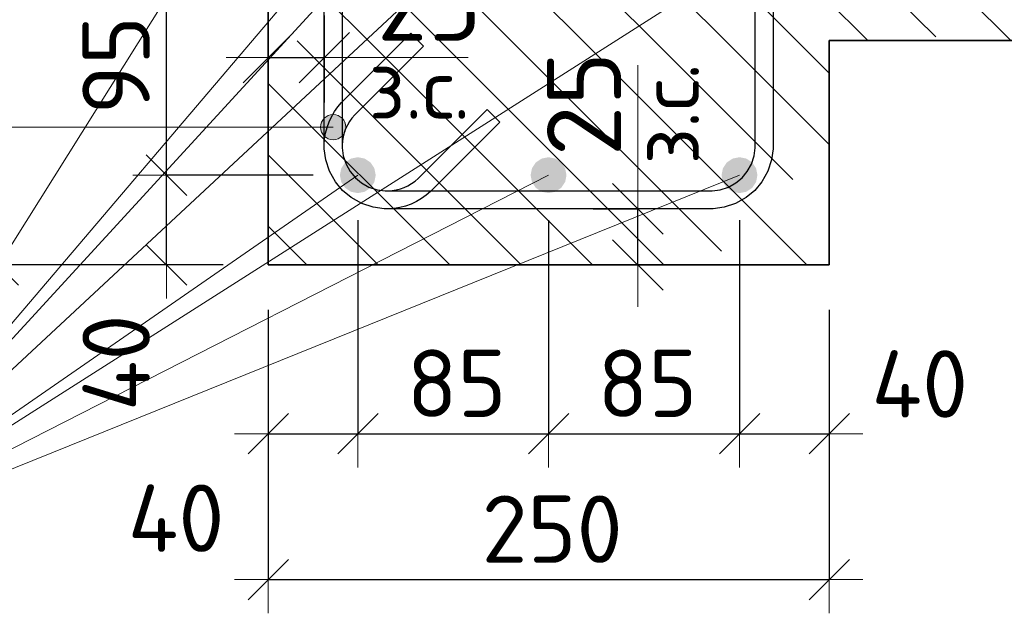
# Model space of a CAD drawing. Header units: metres. Extents: x -38 to 89, y -15 to 21.
# Tile 91 of 129: x 72.272 to 72.711, y 1.712 to 1.977. Entities that reach past the tile are written whole.
import ezdxf

# ---------------------------------------------------------------- set-up
doc = ezdxf.new("R2010")
doc.units = ezdxf.units.M
doc.header["$PDMODE"] = 65
for name, color, linetype, lineweight in [('XR$6$Арм.стержн. Хомут', 240, 'Continuous', 35), ('XR$6$Арм.стержн.горизонт. 1', 180, 'Continuous', 35), ('XR$6$Размерная линия (1)', 7, 'Continuous', 13), ('XR$6$Размерная линия_ общее', 7, 'Continuous', 13)]:
    doc.layers.add(name, color=color, linetype=linetype, lineweight=lineweight)
doc.styles.add('ISOCPEUR', font='txt')
doc.dimstyles.new('DIMSTYLE_18', dxfattribs={"dimtxt": 0.033, "dimasz": 0.0375, "dimexe": 0, "dimexo": 0, "dimgap": 0.0165, "dimtad": 2, "dimdec": 0, "dimlfac": 1000, "dimrnd": 1, "dimzin": 12, "dimdsep": 46, "dimtxsty": 'ISOCPEUR', "dimblk1": 'ALL_ML_STRICH', "dimblk2": 'ALL_ML_STRICH', "dimsah": 1, "dimcen": 0, "dimclrd": 7, "dimclre": 256, "dimclrt": 7, "dimadec": 0, "dimazin": 0, "dimtfac": 1, "dimtdec": 0, "dimtix": 1, "dimtmove": 2, "dimatfit": 3, "dimfxl": 0, "dimtvp": 1.2, "dimtzin": 0, "dimlwd": 0, "dimlwe": -3, "dimarcsym": 0})
doc.dimstyles.new('DIMSTYLE_19', dxfattribs={"dimtxt": 0.03, "dimasz": 0.03, "dimexe": 0, "dimexo": 0, "dimgap": 0.015, "dimtad": 2, "dimdec": 0, "dimlfac": 1000, "dimrnd": 1, "dimzin": 12, "dimdsep": 46, "dimtxsty": 'ISOCPEUR', "dimblk1": 'ALL_ML_STRICH', "dimblk2": 'ALL_ML_STRICH', "dimsah": 1, "dimcen": 0, "dimclrd": 7, "dimclre": 256, "dimclrt": 7, "dimadec": 0, "dimazin": 0, "dimtfac": 1, "dimtdec": 0, "dimtix": 1, "dimtmove": 2, "dimatfit": 3, "dimfxl": 0, "dimtzin": 0, "dimlwd": 0, "dimlwe": -3, "dimarcsym": 0})
doc.dimstyles.new('DIMSTYLE_21', dxfattribs={"dimtxt": 0.03, "dimasz": 0.03, "dimexe": 0, "dimexo": 0, "dimgap": 0.015, "dimtad": 2, "dimdec": 0, "dimlfac": 1000, "dimrnd": 1, "dimzin": 12, "dimdsep": 46, "dimtxsty": 'ISOCPEUR', "dimblk1": 'ALL_ML_STRICH', "dimblk2": 'ALL_ML_STRICH', "dimsah": 1, "dimcen": 0, "dimclrd": 7, "dimclre": 256, "dimclrt": 7, "dimadec": 0, "dimazin": 0, "dimtfac": 1, "dimtdec": 0, "dimtix": 1, "dimtmove": 2, "dimatfit": 3, "dimfxl": 0, "dimtvp": 1.2, "dimtzin": 0, "dimlwd": 0, "dimlwe": -3, "dimarcsym": 0})
doc.dimstyles.new('DIMSTYLE_30', dxfattribs={"dimtxt": 0.03, "dimasz": 0.03, "dimexe": 0, "dimexo": 0, "dimgap": 0.015, "dimtad": 0, "dimdec": 0, "dimlfac": 1000, "dimrnd": 1, "dimzin": 12, "dimdsep": 46, "dimtxsty": 'ISOCPEUR', "dimblk1": 'ALL_ML_STRICH', "dimblk2": 'ALL_ML_STRICH', "dimsah": 1, "dimcen": 0, "dimclrd": 7, "dimclre": 256, "dimclrt": 7, "dimadec": 0, "dimazin": 0, "dimtfac": 1, "dimtdec": 0, "dimtix": 1, "dimtmove": 2, "dimatfit": 3, "dimfxl": 0, "dimtvp": 1.2, "dimtzin": 0, "dimlwd": 0, "dimlwe": -3, "dimarcsym": 0})
pattern_1 = [(135, (0, 0), (-0.031819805, -0.031819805), [0.4, -0.05, 0, -0.05]), (135, (-0.01591, -0.01591), (-0.031819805, -0.031819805), [0.8, -0.1, 0.1, -0.1])]

# ---------------------------------------------------------------- blocks, each defined once
blk = doc.blocks.new('ALL_ML_STRICH')
at = {"color": 0, "linetype": 'ByBlock', "lineweight": -2}
for p, q in [((0, -0.5), (0, 0.5)), ((-0.3, -0.3), (0.3, 0.3)), ((-1, 0), (0.5, 0))]:
    blk.add_line(p, q, dxfattribs=at)
blk = doc.blocks.new('*D889')
at = {"layer": 'DEFPOINTS', "color": 7, "linetype": 'Continuous', "lineweight": 13, "transparency": 33554687}
for p in [(72.38258, 2.16769), (72.26224, 1.86769), (72.38255, 1.86769)]:
    blk.add_point(p, dxfattribs=at)
at = {"layer": 'XR$6$Размерная линия (1)', "color": 9, "linetype": 'Continuous', "lineweight": -2, "true_color": 0xc7c7c7, "transparency": 33554687}
for p, q in [((72.36258, 2.16769), (72.26224, 2.16769)), ((72.36255, 1.86769), (72.26224, 1.86769))]:
    blk.add_line(p, q, dxfattribs=at)
at = {"layer": 'XR$6$Размерная линия (1)', "color": 7, "linetype": 'Continuous', "lineweight": -2, "transparency": 33554687}
blk.add_line((72.26224, 1.86769), (72.26224, 2.16769), dxfattribs=at)
at = {"layer": 'XR$6$Размерная линия (1)', "color": 7, "linetype": 'Continuous', "lineweight": 13, "transparency": 33554687, "xscale": 0.03, "yscale": 0.03, "zscale": 0.03}
for p, rotation in [((72.26224, 2.16769), 90), ((72.26224, 1.86769), 270)]:
    blk.add_blockref('ALL_ML_STRICH', p, dxfattribs=dict(at, rotation=rotation))
at = {"layer": 'XR$6$Размерная линия (1)', "color": 7, "linetype": 'Continuous', "lineweight": 13, "transparency": 33554687, "insert": (72.23974, 2.01919), "char_height": 0.03, "width": 0.09, "attachment_point": 5, "rotation": 90, "style": 'ISOCPEUR'}
blk.add_mtext('\\A1;{300}', dxfattribs=at)
blk = doc.blocks.new('*D890')
at = {"layer": 'DEFPOINTS', "color": 7, "linetype": 'Continuous', "lineweight": 13, "transparency": 33554687}
for p in [(72.38258, 1.86769), (72.63255, 1.86769), (72.38258, 1.72745)]:
    blk.add_point(p, dxfattribs=at)
at = {"layer": 'XR$6$Размерная линия (1)', "color": 9, "linetype": 'Continuous', "lineweight": -2, "true_color": 0xc7c7c7, "transparency": 33554687}
for p, q in [((72.38258, 1.84769), (72.38258, 1.72745)), ((72.63255, 1.84769), (72.63255, 1.72745))]:
    blk.add_line(p, q, dxfattribs=at)
at = {"layer": 'XR$6$Размерная линия (1)', "color": 7, "linetype": 'Continuous', "lineweight": -2, "transparency": 33554687}
blk.add_line((72.38258, 1.72745), (72.63255, 1.72745), dxfattribs=at)
at = {"layer": 'XR$6$Размерная линия (1)', "color": 7, "linetype": 'Continuous', "lineweight": 13, "transparency": 33554687, "xscale": 0.03, "yscale": 0.03, "zscale": 0.03, "rotation": 180}
blk.add_blockref('ALL_ML_STRICH', (72.38258, 1.72745), dxfattribs=at)
at = {"layer": 'XR$6$Размерная линия (1)', "color": 7, "linetype": 'Continuous', "lineweight": 13, "transparency": 33554687, "xscale": 0.03, "yscale": 0.03, "zscale": 0.03}
blk.add_blockref('ALL_ML_STRICH', (72.63255, 1.72745), dxfattribs=at)
at = {"layer": 'XR$6$Размерная линия (1)', "color": 7, "linetype": 'Continuous', "lineweight": 13, "transparency": 33554687, "insert": (72.50907, 1.74995), "char_height": 0.03, "width": 0.09, "attachment_point": 5, "style": 'ISOCPEUR'}
blk.add_mtext('\\A1;{250}', dxfattribs=at)
blk = doc.blocks.new('*D891')
at = {"layer": 'DEFPOINTS', "color": 7, "linetype": 'Continuous', "lineweight": 13, "transparency": 33554687}
for p in [(72.42251, 1.90769), (72.38258, 1.86769), (72.38258, 1.79245)]:
    blk.add_point(p, dxfattribs=at)
at = {"layer": 'XR$6$Размерная линия (1)', "color": 9, "linetype": 'Continuous', "lineweight": -2, "true_color": 0xc7c7c7, "transparency": 33554687}
for p, q in [((72.42251, 1.88769), (72.42251, 1.79245)), ((72.38258, 1.84769), (72.38258, 1.79245))]:
    blk.add_line(p, q, dxfattribs=at)
at = {"layer": 'XR$6$Размерная линия (1)', "color": 7, "linetype": 'Continuous', "lineweight": -2, "transparency": 33554687}
blk.add_line((72.38258, 1.79245), (72.42251, 1.79245), dxfattribs=at)
at = {"layer": 'XR$6$Размерная линия (1)', "color": 7, "linetype": 'Continuous', "lineweight": 13, "transparency": 33554687, "xscale": 0.03, "yscale": 0.03, "zscale": 0.03, "rotation": 180}
blk.add_blockref('ALL_ML_STRICH', (72.38258, 1.79245), dxfattribs=at)
at = {"layer": 'XR$6$Размерная линия (1)', "color": 7, "linetype": 'Continuous', "lineweight": 13, "transparency": 33554687, "xscale": 0.03, "yscale": 0.03, "zscale": 0.03}
blk.add_blockref('ALL_ML_STRICH', (72.42251, 1.79245), dxfattribs=at)
at = {"layer": 'XR$6$Размерная линия (1)', "color": 7, "linetype": 'Continuous', "lineweight": 13, "transparency": 33554687, "insert": (72.3415, 1.75484), "char_height": 0.03, "width": 0.06, "attachment_point": 5, "style": 'ISOCPEUR'}
blk.add_mtext('\\A1;{40}', dxfattribs=at)
blk = doc.blocks.new('*D892')
at = {"layer": 'DEFPOINTS', "color": 7, "linetype": 'Continuous', "lineweight": 13, "transparency": 33554687}
for p in [(72.42251, 1.90769), (72.50751, 1.90769), (72.42251, 1.79245)]:
    blk.add_point(p, dxfattribs=at)
at = {"layer": 'XR$6$Размерная линия (1)', "color": 9, "linetype": 'Continuous', "lineweight": -2, "true_color": 0xc7c7c7, "transparency": 33554687}
for p, q in [((72.42251, 1.88769), (72.42251, 1.79245)), ((72.50751, 1.88769), (72.50751, 1.79245))]:
    blk.add_line(p, q, dxfattribs=at)
at = {"layer": 'XR$6$Размерная линия (1)', "color": 7, "linetype": 'Continuous', "lineweight": -2, "transparency": 33554687}
blk.add_line((72.42251, 1.79245), (72.50751, 1.79245), dxfattribs=at)
at = {"layer": 'XR$6$Размерная линия (1)', "color": 7, "linetype": 'Continuous', "lineweight": 13, "transparency": 33554687, "xscale": 0.03, "yscale": 0.03, "zscale": 0.03, "rotation": 180}
blk.add_blockref('ALL_ML_STRICH', (72.42251, 1.79245), dxfattribs=at)
at = {"layer": 'XR$6$Размерная линия (1)', "color": 7, "linetype": 'Continuous', "lineweight": 13, "transparency": 33554687, "xscale": 0.03, "yscale": 0.03, "zscale": 0.03}
blk.add_blockref('ALL_ML_STRICH', (72.50751, 1.79245), dxfattribs=at)
at = {"layer": 'XR$6$Размерная линия (1)', "color": 7, "linetype": 'Continuous', "lineweight": 13, "transparency": 33554687, "insert": (72.46651, 1.81495), "char_height": 0.03, "width": 0.06, "attachment_point": 5, "style": 'ISOCPEUR'}
blk.add_mtext('\\A1;{85}', dxfattribs=at)
blk = doc.blocks.new('*D893')
at = {"layer": 'DEFPOINTS', "color": 7, "linetype": 'Continuous', "lineweight": 13, "transparency": 33554687}
for p in [(72.50751, 1.90769), (72.59258, 1.90769), (72.50751, 1.79245)]:
    blk.add_point(p, dxfattribs=at)
at = {"layer": 'XR$6$Размерная линия (1)', "color": 9, "linetype": 'Continuous', "lineweight": -2, "true_color": 0xc7c7c7, "transparency": 33554687}
for p, q in [((72.50751, 1.88769), (72.50751, 1.79245)), ((72.59258, 1.88769), (72.59258, 1.79245))]:
    blk.add_line(p, q, dxfattribs=at)
at = {"layer": 'XR$6$Размерная линия (1)', "color": 7, "linetype": 'Continuous', "lineweight": -2, "transparency": 33554687}
blk.add_line((72.50751, 1.79245), (72.59258, 1.79245), dxfattribs=at)
at = {"layer": 'XR$6$Размерная линия (1)', "color": 7, "linetype": 'Continuous', "lineweight": 13, "transparency": 33554687, "xscale": 0.03, "yscale": 0.03, "zscale": 0.03, "rotation": 180}
blk.add_blockref('ALL_ML_STRICH', (72.50751, 1.79245), dxfattribs=at)
at = {"layer": 'XR$6$Размерная линия (1)', "color": 7, "linetype": 'Continuous', "lineweight": 13, "transparency": 33554687, "xscale": 0.03, "yscale": 0.03, "zscale": 0.03}
blk.add_blockref('ALL_ML_STRICH', (72.59258, 1.79245), dxfattribs=at)
at = {"layer": 'XR$6$Размерная линия (1)', "color": 7, "linetype": 'Continuous', "lineweight": 13, "transparency": 33554687, "insert": (72.55155, 1.81495), "char_height": 0.03, "width": 0.06, "attachment_point": 5, "style": 'ISOCPEUR'}
blk.add_mtext('\\A1;{85}', dxfattribs=at)
blk = doc.blocks.new('*D894')
at = {"layer": 'DEFPOINTS', "color": 7, "linetype": 'Continuous', "lineweight": 13, "transparency": 33554687}
for p in [(72.59258, 1.90769), (72.63255, 1.86769), (72.59258, 1.79245)]:
    blk.add_point(p, dxfattribs=at)
at = {"layer": 'XR$6$Размерная линия (1)', "color": 9, "linetype": 'Continuous', "lineweight": -2, "true_color": 0xc7c7c7, "transparency": 33554687}
for p, q in [((72.59258, 1.88769), (72.59258, 1.79245)), ((72.63255, 1.84769), (72.63255, 1.79245))]:
    blk.add_line(p, q, dxfattribs=at)
at = {"layer": 'XR$6$Размерная линия (1)', "color": 7, "linetype": 'Continuous', "lineweight": -2, "transparency": 33554687}
blk.add_line((72.59258, 1.79245), (72.63255, 1.79245), dxfattribs=at)
at = {"layer": 'XR$6$Размерная линия (1)', "color": 7, "linetype": 'Continuous', "lineweight": 13, "transparency": 33554687, "xscale": 0.03, "yscale": 0.03, "zscale": 0.03, "rotation": 180}
blk.add_blockref('ALL_ML_STRICH', (72.59258, 1.79245), dxfattribs=at)
at = {"layer": 'XR$6$Размерная линия (1)', "color": 7, "linetype": 'Continuous', "lineweight": 13, "transparency": 33554687, "xscale": 0.03, "yscale": 0.03, "zscale": 0.03}
blk.add_blockref('ALL_ML_STRICH', (72.63255, 1.79245), dxfattribs=at)
at = {"layer": 'XR$6$Размерная линия (1)', "color": 7, "linetype": 'Continuous', "lineweight": 13, "transparency": 33554687, "insert": (72.67289, 1.81465), "char_height": 0.03, "width": 0.06, "attachment_point": 5, "style": 'ISOCPEUR'}
blk.add_mtext('\\A1;{40}', dxfattribs=at)
blk = doc.blocks.new('*D895')
at = {"layer": 'DEFPOINTS', "color": 7, "linetype": 'Continuous', "lineweight": 13, "transparency": 33554687}
for p in [(72.38258, 1.96006), (72.38258, 1.92507), (72.40758, 1.92007)]:
    blk.add_point(p, dxfattribs=at)
at = {"layer": 'XR$6$Размерная линия_ общее', "color": 253, "linetype": 'Continuous', "lineweight": -2, "true_color": 0xa0a0a0, "transparency": 33554687}
for p, q in [((72.38258, 1.94507), (72.38258, 1.96006)), ((72.40758, 1.94007), (72.40758, 1.96006))]:
    blk.add_line(p, q, dxfattribs=at)
at = {"layer": 'XR$6$Размерная линия_ общее', "color": 7, "linetype": 'Continuous', "lineweight": -2, "transparency": 33554687}
blk.add_line((72.38258, 1.96006), (72.40758, 1.96006), dxfattribs=at)
at = {"layer": 'XR$6$Размерная линия_ общее', "color": 7, "linetype": 'Continuous', "lineweight": 13, "transparency": 33554687, "xscale": 0.0375, "yscale": 0.0375, "zscale": 0.0375, "rotation": 180}
blk.add_blockref('ALL_ML_STRICH', (72.38258, 1.96006), dxfattribs=at)
at = {"layer": 'XR$6$Размерная линия_ общее', "color": 7, "linetype": 'Continuous', "lineweight": 13, "transparency": 33554687, "xscale": 0.0375, "yscale": 0.0375, "zscale": 0.0375}
blk.add_blockref('ALL_ML_STRICH', (72.40758, 1.96006), dxfattribs=at)
at = {"layer": 'XR$6$Размерная линия_ общее', "color": 7, "linetype": 'Continuous', "lineweight": 13, "transparency": 33554687, "insert": (72.45431, 1.98406), "char_height": 0.033, "width": 0.066, "attachment_point": 5, "style": 'ISOCPEUR'}
blk.add_mtext('\\A1;{25}', dxfattribs=at)
at = {"layer": 'XR$6$Размерная линия_ общее', "color": 7, "linetype": 'Continuous', "lineweight": 13, "transparency": 33554687, "insert": (72.42736, 1.95985), "char_height": 0.027, "width": 0.00135, "attachment_point": 1, "line_spacing_factor": 0.60241, "style": 'ISOCPEUR'}
blk.add_mtext('з.с.', dxfattribs=at)
blk = doc.blocks.new('*D896')
at = {"layer": 'DEFPOINTS', "color": 7, "linetype": 'Continuous', "lineweight": 13, "transparency": 33554687}
for p in [(72.50729, 1.89269), (72.51229, 1.86769), (72.54728, 1.86769)]:
    blk.add_point(p, dxfattribs=at)
at = {"layer": 'XR$6$Размерная линия_ общее', "color": 253, "linetype": 'Continuous', "lineweight": -2, "true_color": 0xa0a0a0, "transparency": 33554687}
for p, q in [((72.52729, 1.89269), (72.54728, 1.89269)), ((72.53229, 1.86769), (72.54728, 1.86769))]:
    blk.add_line(p, q, dxfattribs=at)
at = {"layer": 'XR$6$Размерная линия_ общее', "color": 7, "linetype": 'Continuous', "lineweight": -2, "transparency": 33554687}
blk.add_line((72.54728, 1.86769), (72.54728, 1.89269), dxfattribs=at)
at = {"layer": 'XR$6$Размерная линия_ общее', "color": 7, "linetype": 'Continuous', "lineweight": 13, "transparency": 33554687, "xscale": 0.0375, "yscale": 0.0375, "zscale": 0.0375}
for p, rotation in [((72.54728, 1.89269), 90), ((72.54728, 1.86769), 270)]:
    blk.add_blockref('ALL_ML_STRICH', p, dxfattribs=dict(at, rotation=rotation))
at = {"layer": 'XR$6$Размерная линия_ общее', "color": 7, "linetype": 'Continuous', "lineweight": 13, "transparency": 33554687, "insert": (72.54749, 1.91246), "char_height": 0.027, "width": 0.00135, "attachment_point": 1, "rotation": 90, "line_spacing_factor": 0.60241, "style": 'ISOCPEUR'}
blk.add_mtext('з.с.', dxfattribs=at)
at = {"layer": 'XR$6$Размерная линия_ общее', "color": 7, "linetype": 'Continuous', "lineweight": 13, "transparency": 33554687, "insert": (72.52328, 1.93941), "char_height": 0.033, "width": 0.066, "attachment_point": 5, "rotation": 90, "style": 'ISOCPEUR'}
blk.add_mtext('\\A1;{25}', dxfattribs=at)
blk = doc.blocks.new('*D897')
at = {"layer": 'DEFPOINTS', "color": 7, "linetype": 'Continuous', "lineweight": 13, "transparency": 33554687}
for p in [(72.42251, 1.90769), (72.33724, 1.86769), (72.38255, 1.86769)]:
    blk.add_point(p, dxfattribs=at)
at = {"layer": 'XR$6$Размерная линия (1)', "color": 9, "linetype": 'Continuous', "lineweight": -2, "true_color": 0xc7c7c7, "transparency": 33554687}
for p, q in [((72.40251, 1.90769), (72.33724, 1.90769)), ((72.36255, 1.86769), (72.33724, 1.86769))]:
    blk.add_line(p, q, dxfattribs=at)
at = {"layer": 'XR$6$Размерная линия (1)', "color": 7, "linetype": 'Continuous', "lineweight": -2, "transparency": 33554687}
blk.add_line((72.33724, 1.86769), (72.33724, 1.90769), dxfattribs=at)
at = {"layer": 'XR$6$Размерная линия (1)', "color": 7, "linetype": 'Continuous', "lineweight": 13, "transparency": 33554687, "xscale": 0.03, "yscale": 0.03, "zscale": 0.03}
for p, rotation in [((72.33724, 1.90769), 90), ((72.33724, 1.86769), 270)]:
    blk.add_blockref('ALL_ML_STRICH', p, dxfattribs=dict(at, rotation=rotation))
at = {"layer": 'XR$6$Размерная линия (1)', "color": 7, "linetype": 'Continuous', "lineweight": 13, "transparency": 33554687, "insert": (72.3148, 1.82406), "char_height": 0.03, "width": 0.06, "attachment_point": 5, "rotation": 90, "style": 'ISOCPEUR'}
blk.add_mtext('\\A1;{40}', dxfattribs=at)
blk = doc.blocks.new('*D898')
at = {"layer": 'DEFPOINTS', "color": 7, "linetype": 'Continuous', "lineweight": 13, "transparency": 33554687}
for p in [(72.42251, 2.00269), (72.33724, 1.90769), (72.42251, 1.90769)]:
    blk.add_point(p, dxfattribs=at)
at = {"layer": 'XR$6$Размерная линия (1)', "color": 9, "linetype": 'Continuous', "lineweight": -2, "true_color": 0xc7c7c7, "transparency": 33554687}
for p, q in [((72.40251, 2.00269), (72.33724, 2.00269)), ((72.40251, 1.90769), (72.33724, 1.90769))]:
    blk.add_line(p, q, dxfattribs=at)
at = {"layer": 'XR$6$Размерная линия (1)', "color": 7, "linetype": 'Continuous', "lineweight": -2, "transparency": 33554687}
blk.add_line((72.33724, 1.90769), (72.33724, 2.00269), dxfattribs=at)
at = {"layer": 'XR$6$Размерная линия (1)', "color": 7, "linetype": 'Continuous', "lineweight": 13, "transparency": 33554687, "xscale": 0.03, "yscale": 0.03, "zscale": 0.03}
for p, rotation in [((72.33724, 2.00269), 90), ((72.33724, 1.90769), 270)]:
    blk.add_blockref('ALL_ML_STRICH', p, dxfattribs=dict(at, rotation=rotation))
at = {"layer": 'XR$6$Размерная линия (1)', "color": 7, "linetype": 'Continuous', "lineweight": 13, "transparency": 33554687, "insert": (72.31474, 1.95669), "char_height": 0.03, "width": 0.06, "attachment_point": 5, "rotation": 90, "style": 'ISOCPEUR'}
blk.add_mtext('\\A1;{95}', dxfattribs=at)

msp = doc.modelspace()

# ---------------------------------------------------------------- hatches: boundary and pattern name
at = {"linetype": 'Continuous', "lineweight": 13, "transparency": 33554687}
h = msp.add_hatch(dxfattribs=at)
h.set_pattern_fill('__________540', scale=0.015, style=0, pattern_type=2)
h.set_pattern_definition(pattern_1)
h.paths.add_polyline_path([(72.38255, 2.16769), (72.38255, 1.96769), (72.80173, 1.96769), (72.80173, 2.16769)], flags=0)
at = {"linetype": 'Continuous', "lineweight": 25, "transparency": 33554687}
h = msp.add_hatch(dxfattribs=at)
h.set_pattern_fill('__________540', scale=0.015, style=0, pattern_type=2)
h.set_pattern_definition(pattern_1)
h.paths.add_polyline_path([(72.63255, 1.96769), (72.38255, 1.96769), (72.38255, 1.86769), (72.63255, 1.86769)], flags=0)
at = {"layer": 'XR$6$Арм.стержн. Хомут', "linetype": 'Continuous', "lineweight": 13, "transparency": 33554687}
for points in [[(72.40667, 1.92625), (72.40667, 1.93188), (72.40588, 1.92907)], [(72.40667, 1.93188), (72.4087, 1.92423), (72.4087, 1.9339)], [(72.40667, 1.93188), (72.40667, 1.92625), (72.4087, 1.92423)], [(72.4087, 1.9339), (72.41151, 1.92344), (72.41151, 1.93469)], [(72.4087, 1.9339), (72.4087, 1.92423), (72.41151, 1.92344)], [(72.41151, 1.93469), (72.41151, 1.92344), (72.41432, 1.92423)], [(72.41151, 1.93469), (72.41432, 1.92423), (72.41432, 1.9339)], [(72.41432, 1.9339), (72.41432, 1.92423), (72.41635, 1.92625)], [(72.41432, 1.9339), (72.41635, 1.92625), (72.41635, 1.93188)], [(72.41635, 1.93188), (72.41635, 1.92625), (72.41713, 1.92907)]]:
    msp.add_hatch(color=7, dxfattribs=at).paths.add_polyline_path(points)
at = {"layer": 'XR$6$Арм.стержн.горизонт. 1', "linetype": 'Continuous', "lineweight": 50, "transparency": 33554687}
for points in [[(72.43047, 1.90769), (72.42986, 1.91075), (72.42813, 1.91334), (72.42553, 1.91508), (72.42247, 1.91569), (72.41941, 1.91508), (72.41681, 1.91334), (72.41508, 1.91075), (72.41447, 1.90769), (72.41508, 1.90462), (72.41681, 1.90203), (72.41941, 1.90029), (72.42247, 1.89969), (72.42553, 1.90029), (72.42813, 1.90203), (72.42986, 1.90462)], [(72.51547, 1.90769), (72.51486, 1.91075), (72.51313, 1.91334), (72.51053, 1.91508), (72.50747, 1.91569), (72.50441, 1.91508), (72.50181, 1.91334), (72.50008, 1.91075), (72.49947, 1.90769), (72.50008, 1.90462), (72.50181, 1.90203), (72.50441, 1.90029), (72.50747, 1.89969), (72.51053, 1.90029), (72.51313, 1.90203), (72.51486, 1.90462)], [(72.60055, 1.90769), (72.59994, 1.91075), (72.5982, 1.91334), (72.59561, 1.91508), (72.59255, 1.91569), (72.58948, 1.91508), (72.58689, 1.91334), (72.58516, 1.91075), (72.58455, 1.90769), (72.58516, 1.90462), (72.58689, 1.90203), (72.58948, 1.90029), (72.59255, 1.89969), (72.59561, 1.90029), (72.5982, 1.90203), (72.59994, 1.90462)]]:
    msp.add_hatch(color=7, dxfattribs=at).paths.add_polyline_path(points)

# ---------------------------------------------------------------- linework, layer by layer
at = {"color": 7, "linetype": 'Continuous', "lineweight": 35, "transparency": 33554687}
for p, q in [((72.38255, 2.16769), (72.38255, 1.96769)), ((72.38255, 1.96769), (72.38255, 1.86769)), ((72.63255, 1.86769), (72.63255, 1.96769)), ((72.63255, 1.96769), (72.80173, 1.96769)), ((72.38255, 1.86769), (72.63255, 1.86769))]:
    msp.add_line(p, q, dxfattribs=at)
at = {"color": 7, "linetype": 'Continuous', "lineweight": 13, "transparency": 33554687}
for p, q in [((72.40758, 1.96006), (72.47158, 1.96006)), ((72.54728, 1.89269), (72.54728, 1.95669))]:
    msp.add_line(p, q, dxfattribs=at)
at = {"layer": 'XR$6$Арм.стержн. Хомут', "color": 7, "linetype": 'Continuous', "lineweight": 13, "transparency": 33554687}
for p, q in [((72.41151, 1.93469), (72.41151, 1.93469)), ((72.23096, 1.92907), (72.41151, 1.92907)), ((72.40588, 1.92907), (72.40588, 1.92907)), ((72.41713, 1.92907), (72.41713, 1.92907)), ((72.41151, 1.92344), (72.41151, 1.92344))]:
    msp.add_line(p, q, dxfattribs=at)
at = {"layer": 'XR$6$Арм.стержн. Хомут', "color": 40, "linetype": 'Continuous', "lineweight": 25, "transparency": 33554687}
for points in [[(72.41551, 2.11145), (72.41551, 1.91992), (72.41601, 1.9163), (72.41722, 1.91264), (72.4191, 1.90928), (72.42138, 1.90655), (72.42411, 1.90427), (72.42746, 1.9024), (72.43112, 1.90119), (72.43474, 1.90069), (72.43589, 1.90069), (72.43777, 1.90082), (72.43962, 1.90112), (72.44143, 1.90159), (72.44316, 1.90221), (72.44482, 1.90299), (72.44643, 1.90394), (72.44796, 1.90504), (72.44938, 1.90627), (72.48006, 1.93695), (72.48571, 1.93129), (72.45484, 1.90042), (72.45293, 1.89876), (72.45081, 1.89723), (72.44856, 1.89591), (72.44622, 1.89481), (72.4438, 1.89394), (72.44127, 1.89328), (72.43869, 1.89286), (72.43617, 1.89269), (72.43419, 1.89269), (72.4293, 1.89336), (72.42422, 1.89504), (72.41955, 1.89766), (72.4157, 1.90088), (72.41248, 1.90473), (72.40986, 1.9094), (72.40819, 1.91448), (72.40751, 1.91936), (72.40751, 2.11201)], [(72.60755, 2.11201), (72.60755, 1.91936), (72.60687, 1.91448), (72.60519, 1.9094), (72.60257, 1.90473), (72.59936, 1.90088), (72.59551, 1.89766), (72.59083, 1.89504), (72.58575, 1.89336), (72.58087, 1.89269), (72.43419, 1.89269), (72.4293, 1.89336), (72.42422, 1.89504), (72.41955, 1.89766), (72.4157, 1.90088), (72.41248, 1.90473), (72.40986, 1.9094), (72.40819, 1.91448), (72.40751, 1.91936), (72.40751, 1.92135), (72.40769, 1.92387), (72.4081, 1.92645), (72.40876, 1.92898), (72.40964, 1.9314), (72.41073, 1.93373), (72.41205, 1.93599), (72.41358, 1.93811), (72.41524, 1.94002), (72.44611, 1.97089), (72.45177, 1.96523)], [(72.41551, 2.11145), (72.41551, 1.91992), (72.41601, 1.9163), (72.41722, 1.91264), (72.4191, 1.90928), (72.42138, 1.90655), (72.42411, 1.90427), (72.42746, 1.9024), (72.43112, 1.90119), (72.43474, 1.90069), (72.43589, 1.90069), (72.43777, 1.90082), (72.43962, 1.90112), (72.44143, 1.90159), (72.44316, 1.90221), (72.44482, 1.90299), (72.44643, 1.90394), (72.44796, 1.90504), (72.44938, 1.90627), (72.48006, 1.93695), (72.48571, 1.93129), (72.45484, 1.90042), (72.45293, 1.89876), (72.45081, 1.89723), (72.44856, 1.89591), (72.44622, 1.89481), (72.4438, 1.89394), (72.44127, 1.89328), (72.43869, 1.89286), (72.43617, 1.89269), (72.43419, 1.89269), (72.4293, 1.89336), (72.42422, 1.89504), (72.41955, 1.89766), (72.4157, 1.90088), (72.41248, 1.90473), (72.40986, 1.9094), (72.40819, 1.91448), (72.40751, 1.91936), (72.40751, 2.11201)], [(72.60755, 2.11201), (72.60755, 1.91936), (72.60687, 1.91448), (72.60519, 1.9094), (72.60257, 1.90473), (72.59936, 1.90088), (72.59551, 1.89766), (72.59083, 1.89504), (72.58575, 1.89336), (72.58087, 1.89269), (72.43419, 1.89269), (72.4293, 1.89336), (72.42422, 1.89504), (72.41955, 1.89766), (72.4157, 1.90088), (72.41248, 1.90473), (72.40986, 1.9094), (72.40819, 1.91448), (72.40751, 1.91936), (72.40751, 1.92135), (72.40769, 1.92387), (72.4081, 1.92645), (72.40876, 1.92898), (72.40964, 1.9314), (72.41073, 1.93373), (72.41205, 1.93599), (72.41358, 1.93811), (72.41524, 1.94002), (72.44611, 1.97089), (72.45177, 1.96523)], [(72.45177, 1.96523), (72.4211, 1.93456), (72.41986, 1.93313), (72.41876, 1.93161), (72.41781, 1.93), (72.41703, 1.92834), (72.41641, 1.92661), (72.41594, 1.9248), (72.41564, 1.92295), (72.41551, 1.92107), (72.41551, 1.91992), (72.41601, 1.9163), (72.41722, 1.91264), (72.4191, 1.90928), (72.42138, 1.90655), (72.42411, 1.90427), (72.42746, 1.9024), (72.43112, 1.90119), (72.43474, 1.90069), (72.58032, 1.90069), (72.58393, 1.90119), (72.58759, 1.9024), (72.59095, 1.90427), (72.59368, 1.90655), (72.59596, 1.90928), (72.59784, 1.91264), (72.59904, 1.9163), (72.59955, 1.91992), (72.59955, 2.11145)], [(72.45177, 1.96523), (72.4211, 1.93456), (72.41986, 1.93313), (72.41876, 1.93161), (72.41781, 1.93), (72.41703, 1.92834), (72.41641, 1.92661), (72.41594, 1.9248), (72.41564, 1.92295), (72.41551, 1.92107), (72.41551, 1.91992), (72.41601, 1.9163), (72.41722, 1.91264), (72.4191, 1.90928), (72.42138, 1.90655), (72.42411, 1.90427), (72.42746, 1.9024), (72.43112, 1.90119), (72.43474, 1.90069), (72.58032, 1.90069), (72.58393, 1.90119), (72.58759, 1.9024), (72.59095, 1.90427), (72.59368, 1.90655), (72.59596, 1.90928), (72.59784, 1.91264), (72.59904, 1.9163), (72.59955, 1.91992), (72.59955, 2.11145)]]:
    msp.add_lwpolyline(points, dxfattribs=at)
at = {"layer": 'XR$6$Арм.стержн. Хомут', "color": 7, "linetype": 'Continuous', "lineweight": 13, "transparency": 33554687}
msp.add_circle((72.41151, 1.92907), 0.00563, dxfattribs=at)
at = {"layer": 'XR$6$Арм.стержн.горизонт. 1', "color": 7, "linetype": 'Continuous', "lineweight": 13, "transparency": 33554687}
for q in [(72.50743, 2.12269), (72.59251, 2.12269), (72.42251, 2.12269), (72.42247, 2.00269), (72.59255, 2.00269), (72.42247, 1.90769), (72.50747, 1.90769), (72.59255, 1.90769)]:
    msp.add_line((72.18414, 1.74281), q, dxfattribs=at)

# ---------------------------------------------------------------- dimensions: what is measured, and where the dimension line sits
at = {"layer": 'XR$6$Размерная линия (1)', "color": 7, "linetype": 'Continuous', "lineweight": 13, "transparency": 33554687}
for base, p1, p2, dimstyle, picture, middle in [((72.26224, 2.16769), (72.36255, 1.86769), (72.36258, 2.16769), 'DIMSTYLE_19', '*D889', (72.23974, 2.01919)), ((72.33724, 2.00269), (72.40251, 1.90769), (72.40251, 2.00269), 'DIMSTYLE_19', '*D898', (72.31474, 1.95669)), ((72.33724, 1.90769), (72.36255, 1.86769), (72.40251, 1.90769), 'DIMSTYLE_21', '*D897', (72.3148, 1.82406))]:
    dim = msp.add_linear_dim(base=base, p1=p1, p2=p2, angle=90, dimstyle=dimstyle, override={"dimpost": '<>', "dimclrd": 7, "dimclre": 9, "dimclrt": 7, "dimlwd": 0, "dimlwe": 65533}, dxfattribs=at)
    dim.commit()
    dim.dimension.update_dxf_attribs({"geometry": picture, "text_midpoint": middle, "dimtype": 160})
for base, p1, p2, dimstyle, picture, middle in [((72.42251, 1.79245), (72.38258, 1.84769), (72.42251, 1.88769), 'DIMSTYLE_30', '*D891', (72.3415, 1.75484)), ((72.50751, 1.79245), (72.42251, 1.88769), (72.50751, 1.88769), 'DIMSTYLE_19', '*D892', (72.46651, 1.81495)), ((72.59258, 1.79245), (72.50751, 1.88769), (72.59258, 1.88769), 'DIMSTYLE_19', '*D893', (72.55155, 1.81495)), ((72.63255, 1.79245), (72.59258, 1.88769), (72.63255, 1.84769), 'DIMSTYLE_21', '*D894', (72.67289, 1.81465)), ((72.63255, 1.72745), (72.38258, 1.84769), (72.63255, 1.84769), 'DIMSTYLE_19', '*D890', (72.50907, 1.74995))]:
    dim = msp.add_linear_dim(base=base, p1=p1, p2=p2, dimstyle=dimstyle, override={"dimpost": '<>', "dimclrd": 7, "dimclre": 9, "dimclrt": 7, "dimlwd": 0, "dimlwe": 65533}, dxfattribs=at)
    dim.commit()
    dim.dimension.update_dxf_attribs({"geometry": picture, "text_midpoint": middle, "dimtype": 160})
at = {"layer": 'XR$6$Размерная линия_ общее', "color": 7, "linetype": 'Continuous', "lineweight": 13, "transparency": 33554687}
dim = msp.add_linear_dim(base=(72.40758, 1.96006), p1=(72.38258, 1.94507), p2=(72.40758, 1.94007), text='<>\\Xз.с.', dimstyle='DIMSTYLE_18', override={"dimpost": '<>', "dimclrd": 7, "dimclre": 253, "dimclrt": 7, "dimlwd": 0, "dimlwe": 65533}, dxfattribs=at)
dim.commit()
dim.dimension.update_dxf_attribs({"geometry": '*D895', "text_midpoint": (72.45431, 1.98406), "dimtype": 160})
dim = msp.add_linear_dim(base=(72.54728, 1.89269), p1=(72.53229, 1.86769), p2=(72.52729, 1.89269), angle=90, text='<>\\Xз.с.', dimstyle='DIMSTYLE_18', override={"dimpost": '<>', "dimclrd": 7, "dimclre": 253, "dimclrt": 7, "dimlwd": 0, "dimlwe": 65533}, dxfattribs=at)
dim.commit()
dim.dimension.update_dxf_attribs({"geometry": '*D896', "text_midpoint": (72.52328, 1.93941), "dimtype": 160})

doc.saveas('drawing.dxf')
